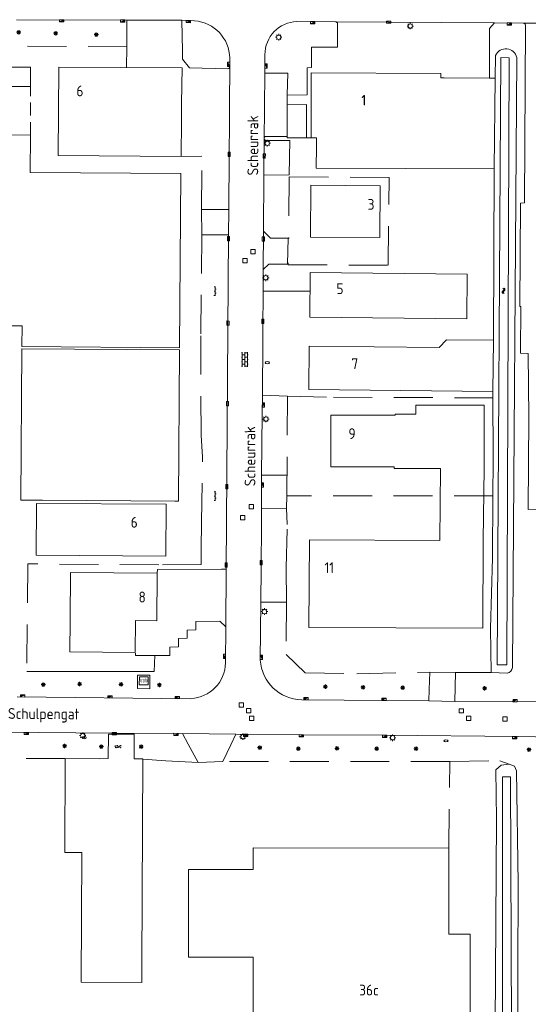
# Model space of a CAD drawing. Extents: x 168769 to 512904, y 516715 to 1559940.
# Tile 11 of 186: x 170543 to 170660, y 518305 to 518533. Entities that reach past the tile are written whole.
import ezdxf

# ---------------------------------------------------------------- set-up
doc = ezdxf.new("R2010")
doc.units = 0
doc.header["$MEASUREMENT"] = 0
doc.linetypes.add('HIDDEN', pattern=[4.5, 3, -1.5])
doc.linetypes.add('LP', pattern=[14, 9, -5])
doc.layers.get('0').update_dxf_attribs({"linetype": 'CONTINUOUS'})
for name, color, linetype, lineweight in [('B01_HOOFDGEBOUW', 10, 'CONTINUOUS', 0), ('B02_bijgebouw', 12, 'CONTINUOUS', 0), ('B17_Overbouw', 10, 'HIDDEN', 0), ('Q21_LANTAARNPAAL', 7, 'CONTINUOUS', 18), ('Q23_kolk', 7, 'CONTINUOUS', 18), ('Q26_BOOM', 7, 'CONTINUOUS', 18), ('Q28_rioolput', 7, 'CONTINUOUS', 18), ('Q92_BRANDKRAAN', 7, 'CONTINUOUS', 0), ('Q96_STRAATKOLK', 7, 'CONTINUOUS', 0), ('Q97_TROTTOIRKOLK', 7, 'CONTINUOUS', 0), ('S02_symb_open_verh', 7, 'CONTINUOUS', 13), ('T03_HEK', 34, 'CONTINUOUS', 0), ('T09_INSTEEKSLOOT', 72, 'CONTINUOUS', 0), ('V00_kant_verharding', 252, 'CONTINUOUS', 0), ('V012_Kant_beton_verh', 252, 'CONTINUOUS', 0), ('V03_kant_tegel_verh', 254, 'CONTINUOUS', 13), ('W00_KANT_WATER', 140, 'CONTINUOUS', 0)]:
    doc.layers.add(name, color=color, linetype=linetype, lineweight=lineweight)
for name, color, linetype in [('S05_Water', 132, 'CONTINUOUS'), ('S10_Beton', 7, 'CONTINUOUS'), ('Z02_Huisnummer', 253, 'CONTINUOUS'), ('Z06_STRAATNAAM', 7, 'CONTINUOUS')]:
    doc.layers.add(name, color=color, linetype=linetype)
doc.styles.add('ISOCP', font='isocp.shx', dxfattribs={"height": 1.8})
doc.styles.get("Standard").update_dxf_attribs({"font": 'ISOB.SHX'})

# ---------------------------------------------------------------- blocks, each defined once
blk = doc.blocks.new('Q21')
at = {"color": 0}
for points in [[(-1.5, 0), (-1, 0)], [(-1.06, 1.06), (-0.71, 0.71)], [(0, 1.5), (0, 1)], [(1.06, 1.06), (0.71, 0.71)], [(1.5, 0), (1, 0)], [(-1.06, -1.06), (-0.71, -0.71)], [(0, -1.5), (0, -1)], [(1.06, -1.06), (0.71, -0.71)]]:
    blk.add_lwpolyline(points, dxfattribs=at)
blk.add_circle((0, 0), 1, dxfattribs=at)
blk = doc.blocks.new('Q28')
at = {"color": 0}
blk.add_lwpolyline([(1, 1), (1, -1), (-1, -1), (-1, 1)], close=True, dxfattribs=at)
blk = doc.blocks.new('Q23')
at = {"color": 0}
blk.add_lwpolyline([(0.99, -0.5), (-0.99, -0.5), (-0.99, 0.5), (0.99, 0.5), (0.99, -0.5)], dxfattribs=at)
blk = doc.blocks.new('Q92')
at = {"color": 0}
blk.add_ellipse((0, 0), major_axis=(-0.991, 0), ratio=0.499983, start_param=1.570796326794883, end_param=7.853981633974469, dxfattribs=at)
blk = doc.blocks.new('S05')
at = {"color": 0}
for p, q in [((0.08, 0.3), (0.38, 0.59)), ((0.11, -0.19), (0.41, 0.09)), ((0.38, 0.59), (0.68, 0.71)), ((0.41, 0.09), (0.71, 0.21)), ((0.68, 0.71), (1.01, 0.62)), ((0.71, 0.21), (1.02, 0.12)), ((1.01, 0.62), (1.33, 0.37)), ((1.02, 0.12), (1.36, -0.12)), ((1.33, 0.37), (1.66, 0.13)), ((1.66, 0.13), (1.97, 0.04)), ((1.97, 0.04), (2.28, 0.16)), ((2.28, 0.16), (2.58, 0.44)), ((1.36, -0.12), (1.68, -0.37)), ((1.68, -0.37), (2, -0.46)), ((2, -0.46), (2.31, -0.33)), ((2.31, -0.33), (2.61, -0.05))]:
    blk.add_line(p, q, dxfattribs=at)
blk = doc.blocks.new('S024')
at = {"color": 0}
for p, q in [((0, 1.2), (6.7, 1.2)), ((0, 0), (6.7, 0)), ((0.2, 1.2), (0.2, 0)), ((1.25, 1.5), (1.25, 1.2)), ((1.25, 0), (1.25, -1.2)), ((2.3, 1.2), (2.3, 0)), ((3.35, 1.5), (3.35, 1.2)), ((3.35, 0), (3.35, -1.2)), ((4.4, 1.2), (4.4, 0)), ((5.45, 1.5), (5.45, 1.2)), ((5.45, 0), (5.45, -1.2)), ((6.5, 1.2), (6.5, 0)), ((0, -1.2), (6.7, -1.2)), ((0.2, -1.2), (0.2, -1.5)), ((2.3, -1.2), (2.3, -1.5)), ((4.4, -1.2), (4.4, -1.5)), ((6.5, -1.2), (6.5, -1.5))]:
    blk.add_line(p, q, dxfattribs=at)
blk = doc.blocks.new('Q26')
at = {"color": 0}
for p, q in [((-1, 0), (1, 0)), ((-0.7, 0.7), (0.7, -0.7)), ((0.7, 0.7), (-0.7, -0.7)), ((0, 1), (0, -1))]:
    blk.add_line(p, q, dxfattribs=at)
blk = doc.blocks.new('Q97')
blk.add_hatch(color=256).paths.add_polyline_path([(-1, 1), (-1, 0), (1, 1)])
blk.add_line((1, 1), (-1, 0))
at = {"color": 0}
for points in [[(-1, 0), (-1, 1), (1, 1), (1, 0), (-1, 0)], [(0, 0.8), (0, 1)]]:
    blk.add_lwpolyline(points, dxfattribs=at)
blk = doc.blocks.new('S026')
for p, q in [((0, 0), (4.4, 0)), ((0.2, 0.5), (0.2, 0)), ((1.2, 0), (1.2, -0.5)), ((2.2, 0.5), (2.2, 0)), ((3.2, 0), (3.2, -0.5)), ((4.2, 0.5), (4.2, 0))]:
    blk.add_line(p, q)
blk = doc.blocks.new('Q96')
for p, q in [((-1, 0.88), (1, 0.88)), ((-1, 0.75), (1, 0.75)), ((-1, 0.63), (1, 0.63)), ((-1, 0.5), (1, 0.5)), ((-1, 0.38), (1, 0.38)), ((-1, 0.25), (1, 0.25)), ((-1, 0.12), (1, 0.12))]:
    blk.add_line(p, q)
at = {"color": 0}
blk.add_lwpolyline([(1, 1), (1, 0), (-1, 0), (-1, 1), (1, 1)], dxfattribs=at)
blk = doc.blocks.new('BETON4')
for centre in [(-2.522, 0.677), (-0.58, 1.017), (1.096, 0.407), (2.536, 0.927), (-2.022, -0.677), (-0.17, -0.453), (2.008, -0.927)]:
    blk.add_circle(centre, 0.24)

msp = doc.modelspace()

# ---------------------------------------------------------------- linework, layer by layer
at = {"layer": 'B01_HOOFDGEBOUW'}
for p, q in [((170650.12, 518443.46), (170634.32, 518443.46)), ((170634.32, 518443.46), (170634.32, 518441.31)), ((170650.12, 518428.83), (170650.12, 518443.46)), ((170629.58, 518441.14), (170614.64, 518441.14)), ((170614.64, 518441.14), (170614.64, 518429.17)), ((170634.32, 518441.31), (170629.58, 518441.31)), ((170629.58, 518441.31), (170629.58, 518441.14)), ((170614.64, 518429.17), (170629.34, 518429.17)), ((170629.34, 518429.17), (170629.34, 518428.77)), ((170629.34, 518428.77), (170640.01, 518428.77)), ((170542.91, 518421.45), (170547.91, 518421.42)), ((170609.58, 518391.98), (170609.7, 518412.28)), ((170609.7, 518412.28), (170639.9, 518412.13)), ((170649.95, 518412.06), (170649.83, 518391.78)), ((170649.83, 518391.78), (170609.58, 518391.98))]:
    msp.add_line(p, q, dxfattribs=at)
for points in [[(170545.15, 518521.69), (170539.4, 518521.7), (170539.39, 518517.2), (170545.14, 518517.19), (170545.15, 518521.69)], [(170579.98, 518500.98), (170551.5, 518501.2), (170551.7, 518521.68), (170580.2, 518521.5), (170580.11, 518513.25)], [(170610.06, 518505.31), (170610.13, 518520.33)], [(170610.13, 518520.33), (170640.12, 518520.18), (170640.11, 518519.19)], [(170640.11, 518519.19), (170640.87, 518519.19)], [(170640.87, 518519.19), (170651.37, 518519.13)], [(170651.37, 518519.13), (170652.68, 518519.13)], [(170652.68, 518519.13), (170652.47, 518498.14)], [(170580.11, 518513.25), (170580.07, 518509.31)], [(170580.07, 518509.31), (170579.98, 518500.98)], [(170540.83, 518461.81), (170543.18, 518461.8), (170543.14, 518456.97), (170579.62, 518456.7), (170579.93, 518497.05), (170545.06, 518497.27), (170545.12, 518505.97), (170526.96, 518506.07), (170521.2, 518506.11), (170520.98, 518471.76), (170496.47, 518472.02), (170496.44, 518469.22), (170473.87, 518469.33), (170473.87, 518469.43), (170452.23, 518469.62)], [(170610.06, 518505.31), (170611.31, 518505.3), (170611.3, 518503.34)], [(170611.3, 518503.34), (170611.28, 518498.3), (170652.47, 518498.14)], [(170625.97, 518482.23), (170609.94, 518482.34), (170610.04, 518494.35), (170626.06, 518494.24), (170625.97, 518482.23)], [(170609.8, 518463.78), (170609.86, 518474.12), (170646.19, 518473.78), (170646.12, 518463.44), (170609.8, 518463.78)], [(170652.17, 518446.61), (170609.56, 518447.02), (170609.66, 518457.08), (170639.76, 518456.8), (170641.44, 518458.54), (170652.28, 518458.44)], [(170652.28, 518458.44), (170652.17, 518446.61)], [(170547.91, 518421.42), (170578.56, 518421.2), (170579.36, 518421.22), (170579.6, 518456.26), (170543.15, 518456.5), (170542.91, 518421.45)], [(170639.9, 518412.13), (170640.01, 518428.77)], [(170650.12, 518428.83), (170649.95, 518412.06)], [(170576.45, 518408.5), (170546.47, 518408.68), (170546.54, 518420.66), (170576.52, 518420.48), (170576.45, 518408.5)], [(170554.31, 518393.65), (170554.41, 518404.71), (170574.48, 518404.55)], [(170574.48, 518404.55), (170574.4, 518393.5), (170569.44, 518393.54)], [(170569.44, 518393.54), (170569.37, 518386.18), (170554.24, 518386.32), (170554.31, 518393.65)], [(170646.89, 518285.52), (170641.89, 518285.53), (170641.85, 518265.59), (170596.57, 518265.67), (170596.65, 518315.63), (170581.69, 518315.66), (170581.72, 518335.94), (170596.68, 518335.92), (170596.69, 518340.93), (170641.98, 518340.89), (170641.93, 518320.99), (170646.93, 518320.96), (170646.89, 518285.52)]]:
    msp.add_lwpolyline(points, dxfattribs=at)
at = {"layer": 'B02_bijgebouw'}
msp.add_lwpolyline([(170572.36, 518380.54), (170570.32, 518380.54), (170570.29, 518378.66), (170572.33, 518378.66), (170572.36, 518380.54)], dxfattribs=at)
at = {"layer": 'B17_Overbouw'}
msp.add_lwpolyline([(170545.12, 518505.97), (170545.14, 518517.19)], dxfattribs=at)
at = {"layer": 'T03_HEK', "linetype": 'LP'}
for p, q in [((170553.12, 518361.61), (170538.12, 518361.64)), ((170576.43, 518361.06), (170571.12, 518361.5)), ((170583.91, 518360.73), (170576.43, 518361.06))]:
    msp.add_line(p, q, dxfattribs=at)
for points in [[(170567.33, 518521.58), (170567.45, 518526.41), (170519.32, 518526.67)], [(170584.8, 518501.06), (170579.98, 518500.98)], [(170584.71, 518488.74), (170584.8, 518501.06)], [(170604.81, 518476.29), (170604.79, 518475.89), (170627.96, 518475.86), (170628.12, 518496.16), (170604.98, 518496.26), (170604.9, 518482)], [(170584.71, 518488.74), (170584.78, 518482.86)], [(170584.62, 518436.5), (170584.52, 518459.94), (170584.78, 518482.86)], [(170604.44, 518422.47), (170604.61, 518445.5), (170614.87, 518445.26)], [(170652.24, 518445.12), (170614.87, 518445.26)], [(170584.95, 518431.38), (170584.62, 518436.5)], [(170584.7, 518416.33), (170584.95, 518431.38)], [(170604.36, 518419.58), (170604.44, 518422.47)], [(170652.18, 518422.46), (170604.44, 518422.47)], [(170604.36, 518419.58), (170604.56, 518415.77)], [(170604.33, 518405.73), (170604.56, 518415.77)], [(170584.62, 518410.05), (170584.65, 518406.54), (170574.83, 518406.45), (170544.51, 518406.68)], [(170544.51, 518406.68), (170544.25, 518381.73)], [(170604.33, 518405.73), (170604.41, 518397.82)], [(170604.41, 518397.82), (170604.32, 518385.69), (170608.67, 518381.49), (170620.7, 518381.26), (170637.54, 518381.59)], [(170530.9, 518381.73), (170544.25, 518381.73)], [(170643.53, 518381.55), (170651.78, 518381.53)], [(170589.65, 518360.93), (170583.91, 518360.73)], [(170642.19, 518360.95), (170589.65, 518360.93)], [(170641.98, 518340.89), (170642.19, 518360.95)], [(170642.19, 518360.95), (170653.77, 518361.1), (170655.96, 518360.28)]]:
    msp.add_lwpolyline(points, dxfattribs=at)
at = {"layer": 'T09_INSTEEKSLOOT'}
for points in [[(170657.7, 518523.9, 0.723216), (170652.78, 518524.4)], [(170655.49, 518381.37, 0.273399), (170656.73, 518382.66)]]:
    msp.add_lwpolyline(points, format="xyb", dxfattribs=at)
for points in [[(170652.78, 518524.4), (170652.68, 518519.13)], [(170656.73, 518382.66), (170657.7, 518523.9)], [(170652.47, 518498.14), (170652.28, 518458.44)], [(170652.17, 518446.61), (170652.26, 518430.43)], [(170652.26, 518430.43), (170652.18, 518422.46)], [(170652.18, 518422.46), (170652.04, 518408.07), (170651.64, 518391.72), (170651.78, 518381.53)], [(170651.78, 518381.53), (170655.49, 518381.37)], [(170655.96, 518360.28), (170654.09, 518360.06), (170652.85, 518359.02), (170653.02, 518347.59), (170652.66, 518299.79), (170652.56, 518246.8), (170652.94, 518187.76), (170653.45, 518179.2), (170653.79, 518176.97), (170683.4, 518165.33)], [(170676.19, 518175.12), (170659.31, 518181.45), (170658.5, 518182.07), (170658.37, 518183.46), (170658.25, 518228.25), (170657.79, 518271.54), (170657.99, 518332.71), (170657.66, 518358.76), (170657.2, 518359.87), (170655.96, 518360.28)]]:
    msp.add_lwpolyline(points, dxfattribs=at)
at = {"layer": 'V00_kant_verharding'}
for points in [[(170541.86, 518532.67), (170567.43, 518532.59)], [(170567.43, 518532.59), (170567.45, 518526.41)], [(170580.18, 518532.56), (170567.43, 518532.59)], [(170580.18, 518532.56), (170580.28, 518525.36), (170580.31, 518523.55), (170581.94, 518521.5), (170590.83, 518521.33)], [(170580.18, 518532.56), (170583.11, 518532.41)], [(170606.81, 518532.25), (170615.74, 518532.2)], [(170615.74, 518532.2), (170652.56, 518531.91)], [(170616.2, 518531.28), (170616.2, 518531.73)], [(170616.2, 518531.28), (170616.21, 518526.31)], [(170651.37, 518519.13), (170651.38, 518530.63), (170652.56, 518531.91), (170659.21, 518531.9)], [(170659.7, 518531.43), (170659.48, 518490.3), (170658.58, 518490.23), (170658.42, 518466.27), (170658.65, 518466.26), (170658.59, 518455.47), (170660.36, 518455.41), (170660.51, 518440.66), (170660.3, 518419.3), (170665.12, 518419.34)], [(170659.21, 518531.9), (170664.27, 518531.87)], [(170610.16, 518526.3), (170616.21, 518526.31)], [(170610.2, 518521.61), (170610.16, 518526.3)], [(170591.25, 518523.79), (170591.26, 518521.8)], [(170599.39, 518524.55), (170599.4, 518520.3)], [(170591.26, 518521.8), (170591.19, 518513.08), (170591.17, 518509.2), (170591.11, 518501.12)], [(170604.55, 518515.17), (170609.15, 518515.29), (170609.15, 518521.55), (170610.2, 518521.61)], [(170599.4, 518520.3), (170599.14, 518496.69)], [(170599.4, 518520.3), (170604.66, 518520.26), (170604.55, 518515.29), (170604.55, 518515.17)], [(170604.54, 518512.99), (170604.55, 518515.17)], [(170604.54, 518512.99), (170604.51, 518505.31)], [(170609.03, 518505.29), (170609.02, 518513.02), (170604.54, 518512.99)], [(170599.61, 518505.65), (170604.52, 518505.6)], [(170609.03, 518505.29), (170604.51, 518505.31)], [(170610.06, 518505.31), (170609.03, 518505.29)], [(170598.95, 518469.85), (170599.01, 518474.86), (170600.32, 518476.08), (170604.64, 518476.07), (170604.8, 518482.09), (170600.68, 518482.11), (170599.06, 518483.71), (170599.14, 518496.69), (170605, 518496.73), (170605.13, 518504.71), (170599.62, 518504.71)], [(170591.11, 518501.12), (170591.02, 518488.75)], [(170591.02, 518488.75), (170584.71, 518488.74)], [(170591.02, 518488.75), (170590.98, 518482.85)], [(170584.78, 518482.86), (170590.98, 518482.85)], [(170590.98, 518482.85), (170590.42, 518405.44)], [(170599.06, 518483.71), (170599.01, 518474.86)], [(170604.79, 518476.29), (170604.86, 518476.29)], [(170598.95, 518469.85), (170598.91, 518460.87)], [(170609.84, 518469.8), (170604.8, 518469.83), (170598.95, 518469.85)], [(170598.89, 518458.48), (170598.91, 518460.87)], [(170598.89, 518458.48), (170598.84, 518445.72)], [(170598.75, 518441.32), (170598.84, 518445.72)], [(170598.84, 518445.72), (170604.61, 518445.5)], [(170598.75, 518441.32), (170598.57, 518427.25)], [(170598.61, 518419.53), (170598.57, 518427.25)], [(170598.57, 518427.25), (170604.57, 518427.25)], [(170598.56, 518415.77), (170598.61, 518419.53)], [(170604.36, 518419.58), (170598.61, 518419.53)], [(170584.62, 518410.05), (170584.7, 518416.33)], [(170598.51, 518405.77), (170598.56, 518415.77)], [(170574.49, 518405.4), (170574.48, 518404.55)], [(170589.35, 518405.44), (170574.49, 518405.4)], [(170590.42, 518405.44), (170589.35, 518405.44)], [(170590.42, 518405.44), (170590.32, 518392.1)], [(170598.48, 518397.83), (170598.51, 518405.77)], [(170598.32, 518384.39), (170598.48, 518397.83)], [(170598.48, 518397.83), (170601.08, 518397.82), (170604.41, 518397.82)], [(170573.88, 518385.47), (170577.38, 518385.47), (170577.39, 518387.41), (170579.4, 518387.44), (170579.36, 518389.41), (170581.41, 518389.46), (170581.36, 518391.36), (170583.38, 518391.39), (170583.42, 518393.35)], [(170583.42, 518393.35), (170588.95, 518393.39)], [(170588.95, 518393.39), (170590.32, 518392.1), (170590.27, 518383.76)], [(170569.46, 518386.03), (170569.45, 518385.48), (170573.88, 518385.47)], [(170573.88, 518385.47), (170573.73, 518381.74)], [(170573.73, 518381.74), (170544.25, 518381.73)], [(170637.54, 518381.59), (170637.42, 518377.57), (170637.34, 518374.97)], [(170637.54, 518381.59), (170643.53, 518381.55)], [(170643.34, 518374.81), (170643.53, 518381.55)], [(170582.24, 518375.47), (170542.05, 518375.87)], [(170607.9, 518375.22), (170637.34, 518374.97)], [(170643.34, 518374.81), (170637.34, 518374.97)], [(170671.23, 518374.73), (170670.78, 518374.74), (170643.34, 518374.81)], [(170538.13, 518367.7), (170564.42, 518367.51), (170580.28, 518367.44)], [(170580.28, 518367.44), (170581.64, 518364.94), (170583.91, 518360.73)], [(170580.28, 518367.44), (170592.66, 518367.24)], [(170592.66, 518367.24), (170591.47, 518364.75), (170589.65, 518360.93)], [(170592.66, 518367.24), (170607.68, 518367.14), (170626.83, 518366.99), (170658.12, 518366.7), (170666, 518366.59)]]:
    msp.add_lwpolyline(points, dxfattribs=at)
for points in [[(170583.11, 518532.41, -0.388128), (170591.25, 518523.79)], [(170599.39, 518524.55, -0.407383), (170606.81, 518532.25)], [(170615.74, 518532.2, -0.374601), (170616.2, 518531.73)], [(170659.21, 518531.9, -0.326412), (170659.7, 518531.43)], [(170591.26, 518521.8, -0.374021), (170590.83, 518521.33)], [(170599.62, 518504.71, -0.847031), (170599.61, 518505.65)], [(170590.27, 518383.76, -0.390282), (170582.24, 518375.47)], [(170607.9, 518375.22, -0.391361), (170598.32, 518384.39)]]:
    msp.add_lwpolyline(points, format="xyb", dxfattribs=at)
at = {"layer": 'V012_Kant_beton_verh'}
msp.add_lwpolyline([(170561.13, 518361.57), (170563.13, 518361.61), (170563.2, 518367.28), (170569.14, 518367.28), (170569.11, 518361.53), (170571.12, 518361.52), (170570.89, 518313.76), (170570.88, 518309.76), (170556.88, 518309.83), (170557.01, 518339.84), (170553.04, 518339.87), (170553.11, 518361.61), (170561.13, 518361.57)], dxfattribs=at)
at = {"layer": 'V03_kant_tegel_verh'}
msp.add_lwpolyline([(170569.88, 518377.8), (170572.75, 518377.79), (170572.78, 518380.91), (170569.9, 518380.92), (170569.88, 518377.8)], dxfattribs=at)
at = {"layer": 'W00_KANT_WATER'}
for points in [[(170654.02, 518523.9), (170653.15, 518383.33)], [(170655.4, 518383.33), (170655.95, 518523.86), (170654.02, 518523.9)], [(170655.4, 518383.33), (170653.15, 518383.33)], [(170656.26, 518357.4), (170654.38, 518357.35)]]:
    msp.add_lwpolyline(points, dxfattribs=at)
msp.add_lwpolyline([(170656.26, 518357.4), (170656.94, 518182.71), (170657.07, 518181.28), (170658.57, 518180.12), (170690.25, 518168.04, -1.033804), (170689.2, 518164.82, -0.010546), (170655.14, 518178.05), (170654.44, 518187.8), (170654.38, 518357.35)], format="xyb", dxfattribs=at)

# ---------------------------------------------------------------- block references
at = {"layer": 'Q21_LANTAARNPAAL', "xscale": 0.5, "yscale": 0.5}
for p in [(170633.04, 518531.2), (170602.58, 518528.62), (170599.92, 518504.07), (170599.59, 518472.91), (170599.61, 518440.22), (170599.29, 518395.64), (170557.2, 518366.92), (170594.29, 518366.67), (170628.96, 518366.41)]:
    msp.add_blockref('Q21', p, dxfattribs=at)
at = {"layer": 'Q23_kolk'}
for p, xscale, yscale, rotation in [((170628.01, 518532.11), 0.4999999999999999, 0.4999999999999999, 359.8276823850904), ((170591.11, 518501.52), 0.5, 0.5, 269.1583397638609), ((170599.23, 518501.13), 0.4999999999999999, 0.4999999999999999, 269.1583397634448), ((170590.97, 518481.95), 0.4999999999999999, 0.4999999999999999, 269.1583397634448), ((170599.03, 518481.88), 0.4999999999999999, 0.4999999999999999, 269.1583397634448), ((170590.84, 518462.42), 0.4999999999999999, 0.4999999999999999, 269.1583397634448), ((170598.92, 518462.84), 0.5, 0.5, 90.04307952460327), ((170590.72, 518443.8), 0.4999999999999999, 0.4999999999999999, 269.1583397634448), ((170590.56, 518424.58), 0.4999999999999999, 0.4999999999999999, 269.1583397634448), ((170598.51, 518406.95), 0.4999999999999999, 0.4999999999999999, 269.1583397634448), ((170590.43, 518406.44), 0.4999999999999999, 0.4999999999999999, 269.1583397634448)]:
    msp.add_blockref('Q23', p, dxfattribs=dict(at, xscale=xscale, yscale=yscale, rotation=rotation))
at = {"layer": 'Q26_BOOM', "xscale": 0.5, "yscale": 0.5}
for p in [(170542.39, 518529.75), (170550.98, 518529.54), (170560.36, 518529.23), (170548.08, 518378.75), (170556.47, 518378.86), (170566.09, 518378.79), (170574.95, 518378.66), (170613.39, 518378.24), (170622.13, 518378.1), (170631.3, 518377.99), (170650.24, 518377.9), (170553.03, 518364.53), (170561.51, 518364.39), (170570.74, 518364.34), (170598.21, 518364.15), (170607.12, 518363.88), (170616.06, 518363.97), (170625.26, 518363.88), (170634.39, 518363.89), (170660.5, 518363.67)]:
    msp.add_blockref('Q26', p, dxfattribs=at)
at = {"layer": 'Q28_rioolput', "xscale": 0.5, "yscale": 0.5}
for p in [(170596.66, 518478.98), (170594.8, 518476.89), (170596.27, 518419.92), (170594.27, 518417.36), (170593.96, 518373.99), (170595.62, 518372.68), (170644.89, 518372.66), (170596.35, 518370.95), (170646.58, 518370.89), (170654.97, 518370.78)]:
    msp.add_blockref('Q28', p, dxfattribs=at)
at = {"layer": 'Q92_BRANDKRAAN', "xscale": 0.5, "yscale": 0.5}
for p in [(170599.95, 518453.25), (170557.55, 518366.45), (170641.3, 518365.71)]:
    msp.add_blockref('Q92', p, dxfattribs=at)
at = {"layer": 'Q96_STRAATKOLK', "xscale": 0.4999999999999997, "yscale": 0.4999999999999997, "zscale": 0.4999999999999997, "rotation": 180.4288428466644}
msp.add_blockref('Q96', (170564.52, 518367.63), dxfattribs=at)
at = {"layer": 'Q97_TROTTOIRKOLK'}
for p, xscale, yscale, rotation in [((170552.36, 518532.64), 0.5, 0.5, 179.945655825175), ((170566.43, 518532.6), 0.5, 0.5, 179.945655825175), ((170581.63, 518532.48), 0.5, 0.5, 179.945655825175), ((170610.47, 518532.23), 0.5, 0.5, 179.945655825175), ((170655.97, 518531.91), 0.5, 0.5, 179.945655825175), ((170591.25, 518522.35), 0.4999999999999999, 0.4999999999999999, 90.24581720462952), ((170599.4, 518521.97), 0.4999999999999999, 0.4999999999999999, 269.7569430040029), ((170598.81, 518443.43), 0.4999999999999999, 0.4999999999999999, 269.7569430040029), ((170598.58, 518424.97), 0.4999999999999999, 0.4999999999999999, 269.7569430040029), ((170590.28, 518385.28), 0.4999999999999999, 0.4999999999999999, 89.53693404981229), ((170598.32, 518385.04), 0.4999999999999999, 0.4999999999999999, 269.7569430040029), ((170543.31, 518375.86), 0.5, 0.5, 359.5316628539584), ((170563.5, 518375.65), 0.5, 0.5, 359.5316628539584), ((170579.14, 518375.5), 0.5, 0.5, 359.5316628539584), ((170608.9, 518375.22), 0.5, 0.5, 359.5316628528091), ((170626.94, 518375.06), 0.5, 0.5, 359.5316628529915), ((170657.32, 518374.77), 0.5, 0.5, 359.7502741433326), ((170544.18, 518367.66), 0.4999999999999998, 0.4999999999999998, 179.5989360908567), ((170578.84, 518367.45), 0.4999999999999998, 0.4999999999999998, 179.5989360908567), ((170594.94, 518367.23), 0.4999999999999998, 0.4999999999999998, 179.5989360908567), ((170607.79, 518367.14), 0.4999999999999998, 0.4999999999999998, 179.5989360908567), ((170627.14, 518366.99), 0.4999999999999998, 0.4999999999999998, 179.5989360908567), ((170657.18, 518366.71), 0.4999999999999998, 0.4999999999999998, 179.5989360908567)]:
    msp.add_blockref('Q97', p, dxfattribs=dict(at, xscale=xscale, yscale=yscale, rotation=rotation))
at = {"layer": 'S02_symb_open_verh', "xscale": 0.5, "yscale": 0.5}
for name, p, rotation in [('S026', (170587.85, 518468.72), 89.41433020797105), ('S024', (170594.75, 518455.67), 269.9652752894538), ('S026', (170587.86, 518421.29), 89.41433020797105)]:
    msp.add_blockref(name, p, dxfattribs=dict(at, rotation=rotation))
at = {"layer": 'S05_Water', "xscale": 0.5, "yscale": 0.5, "rotation": 88.51014888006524}
msp.add_blockref('S05', (170654.7, 518469.24), dxfattribs=at)
at = {"layer": 'S10_Beton', "xscale": 0.25, "yscale": 0.25, "zscale": 0.25, "rotation": 1.305247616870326}
msp.add_blockref('BETON4', (170565.4, 518364.34), dxfattribs=at)

# ---------------------------------------------------------------- texts
at = {"layer": 'B02_bijgebouw', "width": 0.555556}
msp.add_text('trafo', height=0.9, dxfattribs=at).set_placement((170570.58, 518379.26))
at = {"layer": 'Z02_Huisnummer', "style": 'ISOCP'}
for s, p in [('6', (170555.75, 518514.93)), ('1', (170621.72, 518512.78)), ('3', (170623.17, 518488.65)), ('5', (170615.95, 518469.13)), ('7', (170619.42, 518451.77)), ('9', (170618.73, 518435.57)), ('6', (170568.32, 518415.07)), ('11', (170613.17, 518404.56)), ('8', (170570.13, 518397.76)), ('36c', (170621.21, 518306.75))]:
    msp.add_text(s, height=2.5, dxfattribs=at).set_placement(p)
at = {"layer": 'Z06_STRAATNAAM', "style": 'ISOCP'}
for s, rotation, p in [('Scheurrak', 90, (170597.84, 518496.61)), ('Scheurrak', 90.1704, (170597.19, 518424.66)), ('Schulpengat', 359.5989, (170539.9, 518370.8))]:
    msp.add_text(s, height=2.5, rotation=rotation, dxfattribs=at).set_placement(p)

doc.saveas('drawing.dxf')
